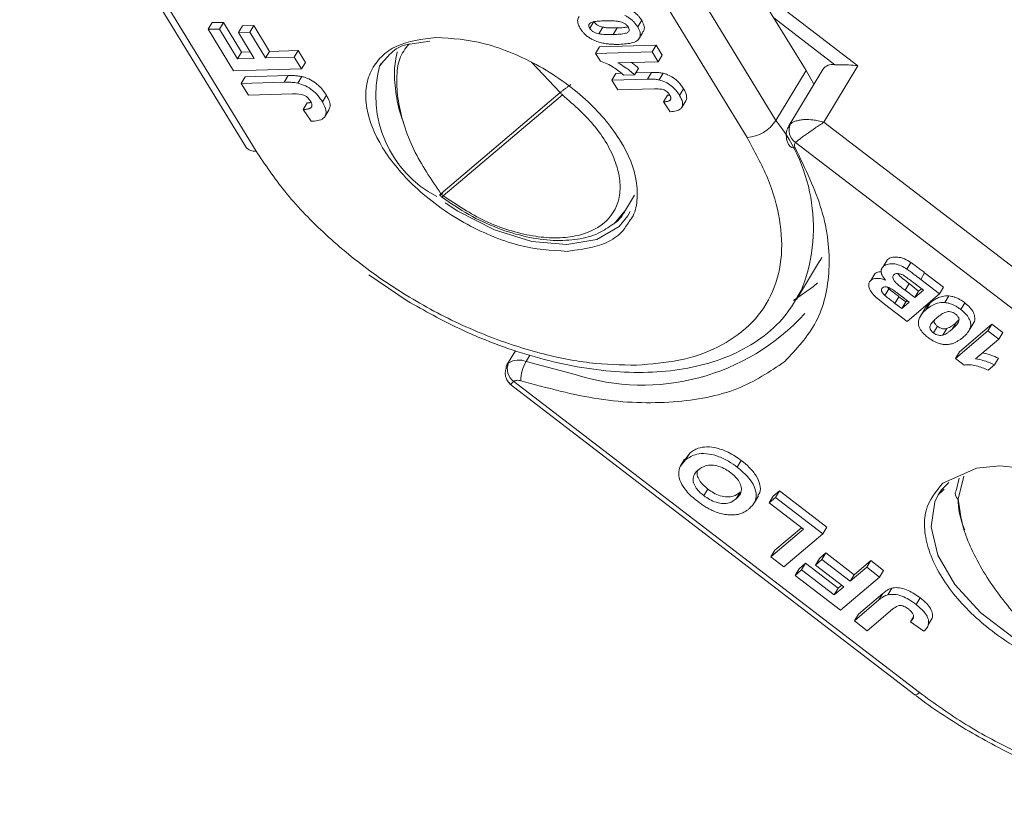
# Model space of a CAD drawing. Header units: millimetres. Extents: x 2698 to 3057, y -367 to -114.
# Tile 28 of 63: x 2872 to 2889, y -172 to -159. Entities that reach past the tile are written whole.
import ezdxf

# ---------------------------------------------------------------- set-up
doc = ezdxf.new("R2010")
doc.units = ezdxf.units.MM

msp = doc.modelspace()

# ---------------------------------------------------------------- linework, layer by layer
at = {"color": 7, "linetype": 'Continuous', "lineweight": 15}
for p, q in [((2884.848, -160.833), (2881.112, -154.722)), ((2880.556, -154.896), (2884.361, -161.121)), ((2872.119, -155.051), (2875.925, -161.278)), ((2876.098, -161.349), (2872.292, -155.124)), ((2883.754, -157.377), (2885.354, -159.994)), ((2886.229, -159.912), (2884.487, -158.576)), ((2875.29, -159.298), (2875.358, -159.186)), ((2875.548, -159.181), (2875.358, -159.186)), ((2875.481, -159.293), (2875.548, -159.181)), ((2875.855, -159.682), (2875.548, -159.181)), ((2875.8, -159.351), (2875.867, -159.239)), ((2876.058, -159.234), (2875.867, -159.239)), ((2875.991, -159.346), (2876.058, -159.234)), ((2876.324, -159.669), (2876.058, -159.234)), ((2881.714, -159.28), (2881.782, -159.168)), ((2881.935, -159.262), (2881.867, -159.374)), ((2882.521, -159.258), (2882.588, -159.146)), ((2884.811, -159.106), (2885.838, -159.894)), ((2875.29, -159.298), (2875.481, -159.293)), ((2875.718, -159.997), (2875.29, -159.298)), ((2875.481, -159.293), (2875.787, -159.794)), ((2875.8, -159.351), (2875.991, -159.346)), ((2876.066, -159.787), (2875.8, -159.351)), ((2875.991, -159.346), (2876.257, -159.781)), ((2882.109, -159.386), (2882.176, -159.275)), ((2882.536, -159.468), (2882.604, -159.356)), ((2878.688, -159.546), (2879.02, -159.497)), ((2881.812, -159.705), (2881.88, -159.593)), ((2882.833, -159.567), (2881.88, -159.593)), ((2882.766, -159.679), (2882.833, -159.567)), ((2882.934, -159.732), (2882.833, -159.567)), ((2875.787, -159.794), (2875.855, -159.682)), ((2876, -159.678), (2875.855, -159.682)), ((2876.324, -159.669), (2876.257, -159.781)), ((2876.808, -159.656), (2876.324, -159.669)), ((2876.741, -159.768), (2876.808, -159.656)), ((2876.929, -159.854), (2876.808, -159.656)), ((2881.812, -159.705), (2882.766, -159.679)), ((2881.812, -159.705), (2881.893, -159.837)), ((2882.766, -159.679), (2882.867, -159.843)), ((2882.867, -159.843), (2882.934, -159.732)), ((2875.787, -159.794), (2876.066, -159.787)), ((2876.257, -159.781), (2876.741, -159.768)), ((2876.741, -159.768), (2876.862, -159.966)), ((2876.862, -159.966), (2876.929, -159.854)), ((2878.174, -159.919), (2878.205, -159.872)), ((2880.736, -159.851), (2881.217, -160.363)), ((2882.867, -159.843), (2882.188, -159.862)), ((2885.656, -160.863), (2886.229, -159.912)), ((2876.862, -159.966), (2875.718, -159.997)), ((2876.635, -160.077), (2875.914, -160.097)), ((2876.568, -160.189), (2876.635, -160.077)), ((2876.799, -160.205), (2876.867, -160.093)), ((2882.086, -160.153), (2882.154, -160.041)), ((2882.247, -160.038), (2882.154, -160.041)), ((2882.469, -160.067), (2882.285, -160.072)), ((2882.469, -160.067), (2882.536, -159.955)), ((2882.755, -160.024), (2882.49, -160.032)), ((2882.687, -160.136), (2882.755, -160.024)), ((2882.88, -160.15), (2882.947, -160.038)), ((2885.354, -159.994), (2884.848, -160.833)), ((2885.637, -159.972), (2885.063, -160.923)), ((2885.354, -159.994), (2885.486, -160.222)), ((2875.847, -160.209), (2875.914, -160.097)), ((2875.847, -160.209), (2876.568, -160.189)), ((2875.968, -160.406), (2875.847, -160.209)), ((2882.086, -160.153), (2882.687, -160.136)), ((2882.187, -160.318), (2882.086, -160.153)), ((2876.708, -160.386), (2875.968, -160.406)), ((2877.214, -160.518), (2877.282, -160.406)), ((2881.217, -160.363), (2879.21, -162.065)), ((2881.254, -160.4), (2879.247, -162.102)), ((2882.804, -160.301), (2882.187, -160.318)), ((2882.957, -160.52), (2883.025, -160.408)), ((2883.226, -160.411), (2883.293, -160.299)), ((2876.892, -160.649), (2876.959, -160.537)), ((2877.018, -160.619), (2877.036, -160.588)), ((2883.07, -160.685), (2882.957, -160.52)), ((2883.062, -160.494), (2883.078, -160.469)), ((2883.263, -160.613), (2883.33, -160.501)), ((2877.027, -160.847), (2876.892, -160.649)), ((2877.258, -160.761), (2877.326, -160.649)), ((2892.357, -166.005), (2885.656, -160.863)), ((2885.179, -161.201), (2892.006, -166.439)), ((2882.318, -162.342), (2882.469, -162.092)), ((2882.393, -162.364), (2882.353, -162.439)), ((2885.194, -163.848), (2885.583, -163.202)), ((2886.69, -163.231), (2886.651, -163.295)), ((2886.66, -163.284), (2886.727, -163.172)), ((2887.052, -163.335), (2887.12, -163.223)), ((2886.628, -163.333), (2886.622, -163.343)), ((2887.351, -163.395), (2887.284, -163.507)), ((2887.67, -163.639), (2887.351, -163.395)), ((2877.998, -163.433), (2878.641, -163.869)), ((2886.445, -163.525), (2886.513, -163.413)), ((2887.146, -163.548), (2887.33, -163.69)), ((2887.602, -163.751), (2887.284, -163.507)), ((2885.267, -163.715), (2885.194, -163.848)), ((2886.414, -163.619), (2886.412, -163.622)), ((2886.682, -163.779), (2886.749, -163.667)), ((2886.749, -163.667), (2886.724, -163.64)), ((2887.022, -163.691), (2887.089, -163.579)), ((2887.183, -163.815), (2887.022, -163.691)), ((2887.25, -163.703), (2887.089, -163.579)), ((2887.33, -163.69), (2887.183, -163.815)), ((2887.183, -163.815), (2887.25, -163.703)), ((2887.296, -163.664), (2887.25, -163.703)), ((2887.602, -163.751), (2887.67, -163.639)), ((2886.851, -163.911), (2886.918, -163.799)), ((2887.033, -163.887), (2886.918, -163.799)), ((2886.961, -163.792), (2887.092, -163.892)), ((2886.965, -163.999), (2887.033, -163.887)), ((2887.092, -163.892), (2886.965, -163.999)), ((2887.058, -163.866), (2887.033, -163.887)), ((2887.602, -163.751), (2887.055, -164.215)), ((2887.378, -164.015), (2887.445, -163.903)), ((2887.692, -163.898), (2887.76, -163.786)), ((2887.962, -164.016), (2888.029, -163.904)), ((2887.055, -164.215), (2886.676, -163.925)), ((2886.965, -163.999), (2886.851, -163.911)), ((2887.346, -164.014), (2887.279, -164.125)), ((2887.812, -164.348), (2887.879, -164.236)), ((2887.928, -164.191), (2887.879, -164.236)), ((2888.11, -164.345), (2888.177, -164.233)), ((2887.499, -164.408), (2887.566, -164.297)), ((2887.727, -164.333), (2887.659, -164.445)), ((2887.869, -164.84), (2888.416, -164.375)), ((2888.484, -164.264), (2887.936, -164.728)), ((2888.416, -164.375), (2888.484, -164.264)), ((2888.416, -164.375), (2888.597, -164.514)), ((2888.665, -164.402), (2888.484, -164.264)), ((2888.597, -164.514), (2888.665, -164.402)), ((2888.597, -164.514), (2888.207, -164.845)), ((2880.462, -164.711), (2880.319, -164.948)), ((2887.869, -164.84), (2887.936, -164.728)), ((2880.641, -164.891), (2880.707, -164.782)), ((2881.466, -165.107), (2880.641, -164.891)), ((2887.869, -164.84), (2888.014, -164.951)), ((2888.524, -164.946), (2888.592, -164.834)), ((2888.524, -164.946), (2888.419, -165.035)), ((2887.263, -170.462), (2880.436, -165.224)), ((2880.36, -165.261), (2887.188, -170.5)), ((2883.31, -166.535), (2883.243, -166.647)), ((2883.396, -166.433), (2883.32, -166.542)), ((2883.396, -166.433), (2883.328, -166.545)), ((2884.198, -166.669), (2884.265, -166.557)), ((2887.88, -167.065), (2887.934, -166.851)), ((2887.915, -167.205), (2888.012, -166.817)), ((2883.634, -167.148), (2883.702, -167.036)), ((2887.579, -167.134), (2887.637, -167.05)), ((2887.637, -167.05), (2887.756, -166.927)), ((2887.652, -167.065), (2887.681, -167.038)), ((2884.181, -167.201), (2884.248, -167.089)), ((2884.486, -167.264), (2884.553, -167.152)), ((2884.8, -167.158), (2884.733, -167.27)), ((2884.733, -167.27), (2884.842, -167.177)), ((2884.91, -167.065), (2884.8, -167.158)), ((2884.842, -167.177), (2884.91, -167.065)), ((2884.842, -167.177), (2885.638, -167.788)), ((2885.705, -167.676), (2884.91, -167.065)), ((2887.579, -167.134), (2887.652, -167.065)), ((2885.311, -167.714), (2884.733, -167.27)), ((2884.764, -168.178), (2885.311, -167.714)), ((2885.278, -167.688), (2884.832, -168.066)), ((2885.638, -167.788), (2885.705, -167.676)), ((2885.638, -167.788), (2884.981, -168.345)), ((2884.764, -168.178), (2884.832, -168.066)), ((2884.981, -168.345), (2884.764, -168.178)), ((2885.511, -168.316), (2885.579, -168.204)), ((2885.688, -168.111), (2885.579, -168.204)), ((2885.621, -168.223), (2885.688, -168.111)), ((2886.165, -168.478), (2885.688, -168.111)), ((2885.169, -168.489), (2885.237, -168.377)), ((2885.346, -168.284), (2885.237, -168.377)), ((2885.279, -168.396), (2885.346, -168.284)), ((2885.896, -168.706), (2885.346, -168.284)), ((2885.511, -168.316), (2885.621, -168.223)), ((2885.989, -168.682), (2885.511, -168.316)), ((2885.621, -168.223), (2886.098, -168.589)), ((2886.098, -168.589), (2886.376, -168.354)), ((2886.443, -168.242), (2886.165, -168.478)), ((2886.376, -168.354), (2886.443, -168.242)), ((2886.376, -168.354), (2886.593, -168.52)), ((2886.66, -168.408), (2886.443, -168.242)), ((2885.169, -168.489), (2885.279, -168.396)), ((2885.936, -169.077), (2885.169, -168.489)), ((2885.279, -168.396), (2885.829, -168.818)), ((2886.593, -168.52), (2885.936, -169.077)), ((2886.165, -168.478), (2886.098, -168.589)), ((2886.593, -168.52), (2886.66, -168.408)), ((2885.829, -168.818), (2885.989, -168.682)), ((2885.829, -168.818), (2885.896, -168.706)), ((2885.955, -168.656), (2885.896, -168.706)), ((2886.731, -168.817), (2886.799, -168.705)), ((2886.649, -168.792), (2886.235, -169.143)), ((2886.582, -168.904), (2886.649, -168.792)), ((2887.208, -168.978), (2887.275, -168.866)), ((2886.168, -169.255), (2886.582, -168.904)), ((2886.168, -169.255), (2886.235, -169.143)), ((2886.81, -169.061), (2886.385, -169.421)), ((2887.112, -169.272), (2887.163, -169.187)), ((2886.385, -169.421), (2886.168, -169.255)), ((2887.337, -169.431), (2887.112, -169.272)), ((2887.412, -169.323), (2887.48, -169.212))]:
    msp.add_line(p, q, dxfattribs=at)
at = {"color": 7, "linetype": 'Continuous', "lineweight": 15, "flags": 128}
for points in [[(2885.063, -160.923), (2885.072, -160.91), (2885.092, -160.889)], [(2879.247, -162.102), (2879.235, -162.112), (2879.225, -162.118), (2879.219, -162.118), (2879.217, -162.116)], [(2882.353, -162.439), (2882.208, -162.617), (2881.832, -162.837), (2881.329, -162.923), (2880.74, -162.867), (2880.112, -162.675), (2879.496, -162.361), (2879.278, -162.217)], [(2882.318, -162.342), (2882.147, -162.542), (2882.128, -162.558)], [(2885.146, -163.863), (2885.481, -163.628), (2885.55, -163.567)], [(2891.754, -169.729), (2891.894, -169.5), (2891.916, -169.182), (2891.843, -168.833), (2891.68, -168.468), (2891.43, -168.102), (2890.784, -167.476), (2889.976, -166.986), (2889.511, -166.804), (2889.05, -166.69), (2888.614, -166.648), (2888.221, -166.683), (2887.659, -166.935), (2887.659, -166.935)], [(2891.758, -169.654), (2891.58, -169.862), (2891.189, -170.068), (2890.675, -170.139), (2890.079, -170.069), (2889.45, -169.863), (2888.839, -169.538), (2888.294, -169.12), (2887.861, -168.644), (2887.575, -168.147), (2887.458, -167.671), (2887.52, -167.253), (2887.579, -167.134)], [(2887.263, -170.462), (2887.231, -170.487), (2887.206, -170.5), (2887.19, -170.501), (2887.188, -170.5)]]:
    msp.add_lwpolyline(points, dxfattribs=at)
at = {"color": 7, "linetype": 'Continuous', "lineweight": 15}
for centre, radius, start, end in [((2880.036, -160.41), 1.925, 165.2105, 242.2912), ((2885.798, -160.09), 0.2, 78.6318, 144.0802), ((2881.374, -160.243), 0.198, 217.3649, 232.4449), ((2884.309, -160.478), 0.645, 274.6521, 326.672), ((2882.597, -162.631), 2.881, 337.9068, 38.6232), ((2885.319, -160.994), 0.25, 155.1615, 235.9525), ((2885.164, -161.177), 0.119, 215.0542, 274.9962), ((2876.073, -161.163), 0.187, 219.0025, 277.6406), ((2879.368, -161.945), 0.198, 217.3649, 232.4449), ((2882.605, -161.596), 3.691, 252.0262, 317.624), ((2880.516, -165.181), 0.316, 66.5706, 121.799), ((2881.185, -165.213), 0.632, 149.3246, 180.2235), ((2880.576, -165.017), 0.25, 155.1615, 235.9525), ((2887.969, -167.117), 0.103, 149.55, 238.1561)]:
    msp.add_arc(centre, radius, start, end, dxfattribs=at)
msp.add_ellipse((2881.426, -159.252), major_axis=(-3.215, 4.937), ratio=0.701146, start_param=3.468759, end_param=3.48577, dxfattribs=at)
for points, knots in [([(2881.555, -159.284), (2881.55, -159.275), (2881.538, -159.256), (2881.524, -159.223), (2881.512, -159.187), (2881.509, -159.149), (2881.515, -159.114), (2881.527, -159.095), (2881.533, -159.085)], [0, 0, 0, 0, 0.128333, 0.257433, 0.440518, 0.629161, 0.811609, 1, 1, 1, 1]), ([(2882.305, -159.065), (2882.323, -159.074), (2882.36, -159.093), (2882.409, -159.129), (2882.452, -159.168), (2882.483, -159.203), (2882.505, -159.233), (2882.516, -159.249), (2882.521, -159.258)], [0, 0, 0, 0, 0.198198, 0.402912, 0.587132, 0.777233, 0.888271, 1, 1, 1, 1]), ([(2882.588, -159.146), (2882.582, -159.136), (2882.57, -159.117), (2882.545, -159.085), (2882.513, -159.049), (2882.471, -159.013), (2882.423, -158.979), (2882.389, -158.962), (2882.372, -158.953)], [0, 0, 0, 0, 0.128976, 0.258715, 0.441356, 0.629472, 0.811543, 1, 1, 1, 1]), ([(2881.714, -159.28), (2881.708, -159.268), (2881.697, -159.246), (2881.698, -159.218), (2881.719, -159.191), (2881.775, -159.169), (2881.865, -159.159), (2881.933, -159.157), (2881.968, -159.155)], [0, 0, 0, 0, 0.104756, 0.185457, 0.266418, 0.46589, 0.731119, 1, 1, 1, 1]), ([(2881.935, -159.262), (2881.92, -159.259), (2881.89, -159.252), (2881.845, -159.233), (2881.809, -159.204), (2881.791, -159.182), (2881.783, -159.17), (2881.782, -159.168)], [0, 0, 0, 0, 0.25457, 0.512358, 0.744117, 0.959931, 1, 1, 1, 1]), ([(2882.176, -159.275), (2882.155, -159.275), (2882.123, -159.276), (2882.08, -159.275), (2882.04, -159.274), (2881.992, -159.272), (2881.954, -159.266), (2881.935, -159.262)], [0, 0, 0, 0, 0.273739, 0.410607, 0.547546, 0.772914, 1, 1, 1, 1]), ([(2881.968, -159.155), (2881.989, -159.155), (2882.021, -159.154), (2882.064, -159.155), (2882.104, -159.156), (2882.152, -159.158), (2882.19, -159.164), (2882.209, -159.168)], [0, 0, 0, 0, 0.274633, 0.411949, 0.549338, 0.773806, 1, 1, 1, 1]), ([(2882.362, -159.262), (2882.368, -159.275), (2882.379, -159.296), (2882.378, -159.325), (2882.359, -159.349), (2882.308, -159.372), (2882.218, -159.382), (2882.146, -159.385), (2882.109, -159.386)], [0, 0, 0, 0, 0.107873, 0.187625, 0.267851, 0.429991, 0.712205, 1, 1, 1, 1]), ([(2882.359, -159.257), (2882.335, -159.262), (2882.277, -159.272), (2882.214, -159.274), (2882.176, -159.275)], [0, 0, 0, 0, 0.417061, 1, 1, 1, 1]), ([(2882.521, -159.258), (2882.538, -159.29), (2882.568, -159.349), (2882.565, -159.426), (2882.527, -159.488), (2882.411, -159.54), (2882.29, -159.547), (2882.208, -159.551)], [0, 0, 0, 0, 0.163658, 0.30077, 0.437488, 0.617131, 1, 1, 1, 1]), ([(2882.209, -159.168), (2882.224, -159.171), (2882.253, -159.178), (2882.298, -159.197), (2882.334, -159.226), (2882.353, -159.248), (2882.361, -159.26), (2882.362, -159.262)], [0, 0, 0, 0, 0.254136, 0.511473, 0.743296, 0.955163, 1, 1, 1, 1]), ([(2882.599, -159.353), (2882.611, -159.339), (2882.637, -159.306), (2882.633, -159.231), (2882.603, -159.174), (2882.588, -159.146)], [0, 0, 0, 0, 0.284672, 0.644796, 1, 1, 1, 1]), ([(2881.772, -159.477), (2881.753, -159.468), (2881.716, -159.448), (2881.667, -159.413), (2881.624, -159.374), (2881.594, -159.34), (2881.571, -159.309), (2881.561, -159.293), (2881.555, -159.284)], [0, 0, 0, 0, 0.1987876, 0.4041893, 0.5865566, 0.7745054, 0.8868914, 1, 1, 1, 1]), ([(2881.867, -159.374), (2881.852, -159.371), (2881.823, -159.364), (2881.778, -159.345), (2881.742, -159.316), (2881.723, -159.294), (2881.715, -159.282), (2881.714, -159.28)], [0, 0, 0, 0, 0.25457, 0.512358, 0.744117, 0.959931, 1, 1, 1, 1]), ([(2882.109, -159.386), (2882.088, -159.387), (2882.056, -159.387), (2882.013, -159.387), (2881.973, -159.386), (2881.925, -159.384), (2881.886, -159.377), (2881.867, -159.374)], [0, 0, 0, 0, 0.273739, 0.410607, 0.547546, 0.772914, 1, 1, 1, 1]), ([(2879.129, -159.434), (2878.892, -159.465), (2878.526, -159.513), (2878.196, -159.75), (2878.02, -159.992), (2877.935, -160.286), (2877.95, -160.712), (2878.179, -161.292), (2878.655, -161.864), (2879.153, -162.277), (2879.588, -162.557), (2880.049, -162.781), (2880.652, -162.992), (2881.064, -163.019), (2881.331, -163.036)], [0, 0, 0, 0, 0.119721, 0.184834, 0.25, 0.315112, 0.380279, 0.5, 0.619721, 0.684834, 0.75, 0.815112, 0.880279, 1, 1, 1, 1]), ([(2878.174, -159.919), (2878.236, -159.843), (2878.356, -159.697), (2878.534, -159.566), (2878.672, -159.548), (2878.688, -159.546)], [0, 0, 0, 0, 0.486707, 0.940649, 1, 1, 1, 1]), ([(2879.21, -162.065), (2879.044, -161.822), (2878.788, -161.447), (2878.579, -160.906), (2878.48, -160.498), (2878.457, -160.122), (2878.493, -159.774), (2878.608, -159.623), (2878.666, -159.547)], [0, 0, 0, 0, 0.273782, 0.421533, 0.567945, 0.712627, 0.855918, 1, 1, 1, 1]), ([(2882.378, -162.533), (2882.394, -162.513), (2882.471, -162.413), (2882.52, -162.182), (2882.511, -161.76), (2882.28, -161.178), (2881.805, -160.606), (2881.307, -160.193), (2880.871, -159.913), (2880.411, -159.689), (2879.807, -159.478), (2879.395, -159.451), (2879.129, -159.434)], [0, 0, 0, 0, 0.0225407, 0.1074, 0.19233, 0.3483605, 0.504391, 0.5892502, 0.6741802, 0.7590395, 0.8439695, 1, 1, 1, 1]), ([(2882.208, -159.551), (2882.187, -159.552), (2882.144, -159.552), (2882.077, -159.55), (2882.007, -159.544), (2881.932, -159.531), (2881.853, -159.512), (2881.799, -159.489), (2881.772, -159.477)], [0, 0, 0, 0, 0.157873, 0.316094, 0.480864, 0.646911, 0.820617, 1, 1, 1, 1]), ([(2878.578, -160.862), (2878.571, -160.844), (2878.506, -160.688), (2878.448, -160.39), (2878.409, -160.002), (2878.452, -159.781), (2878.473, -159.679)], [0, 0, 0, 0, 0.04154, 0.360312, 0.701273, 1, 1, 1, 1]), ([(2882.285, -160.072), (2882.259, -160.048), (2882.206, -160), (2882.113, -159.936), (2882.008, -159.873), (2881.932, -159.849), (2881.893, -159.837)], [0, 0, 0, 0, 0.231991, 0.470608, 0.725524, 1, 1, 1, 1]), ([(2882.188, -159.862), (2882.228, -159.886), (2882.299, -159.927), (2882.392, -159.997), (2882.443, -160.043), (2882.469, -160.067)], [0, 0, 0, 0, 0.394361, 0.694301, 1, 1, 1, 1]), ([(2882.536, -159.955), (2882.504, -159.925), (2882.467, -159.89), (2882.424, -159.86), (2882.419, -159.856)], [0, 0, 0, 0, 0.872078, 1, 1, 1, 1]), ([(2885.838, -159.894), (2885.862, -159.894), (2885.921, -159.896), (2886.044, -159.896), (2886.15, -159.902), (2886.214, -159.91), (2886.228, -159.912), (2886.229, -159.912)], [0, 0, 0, 0, 0.199298, 0.482687, 0.884346, 0.991219, 1, 1, 1, 1]), ([(2876.867, -160.093), (2876.855, -160.091), (2876.831, -160.086), (2876.797, -160.082), (2876.763, -160.079), (2876.724, -160.077), (2876.682, -160.076), (2876.651, -160.076), (2876.635, -160.077)], [0, 0, 0, 0, 0.144696, 0.290364, 0.435012, 0.579947, 0.789843, 1, 1, 1, 1]), ([(2877.282, -160.406), (2877.242, -160.349), (2877.181, -160.26), (2877.044, -160.161), (2876.945, -160.114), (2876.886, -160.098), (2876.867, -160.093)], [0, 0, 0, 0, 0.419161, 0.652574, 0.885839, 1, 1, 1, 1]), ([(2882.947, -160.038), (2882.936, -160.036), (2882.912, -160.031), (2882.878, -160.027), (2882.846, -160.025), (2882.815, -160.024), (2882.785, -160.024), (2882.765, -160.024), (2882.755, -160.024)], [0, 0, 0, 0, 0.173706, 0.348863, 0.510974, 0.673511, 0.836706, 1, 1, 1, 1]), ([(2883.293, -160.299), (2883.267, -160.26), (2883.223, -160.195), (2883.124, -160.113), (2883.032, -160.062), (2882.973, -160.045), (2882.947, -160.038)], [0, 0, 0, 0, 0.343905, 0.581342, 0.819192, 1, 1, 1, 1]), ([(2876.568, -160.189), (2876.589, -160.188), (2876.621, -160.188), (2876.665, -160.189), (2876.703, -160.191), (2876.748, -160.195), (2876.782, -160.202), (2876.799, -160.205)], [0, 0, 0, 0, 0.289318, 0.433974, 0.578818, 0.788596, 1, 1, 1, 1]), ([(2876.799, -160.205), (2876.843, -160.218), (2876.929, -160.245), (2877.049, -160.322), (2877.147, -160.416), (2877.191, -160.483), (2877.214, -160.518)], [0, 0, 0, 0, 0.252615, 0.502607, 0.739519, 1, 1, 1, 1]), ([(2881.217, -160.363), (2881.228, -160.354), (2881.244, -160.341), (2881.275, -160.318), (2881.305, -160.295), (2881.337, -160.271), (2881.37, -160.246), (2881.386, -160.234), (2881.396, -160.227)], [0, 0, 0, 0, 0.24107, 0.367988, 0.499828, 0.704353, 0.840888, 1, 1, 1, 1]), ([(2882.687, -160.136), (2882.698, -160.136), (2882.719, -160.136), (2882.751, -160.136), (2882.782, -160.137), (2882.814, -160.14), (2882.846, -160.143), (2882.869, -160.148), (2882.88, -160.15)], [0, 0, 0, 0, 0.17356, 0.347204, 0.509111, 0.671402, 0.835171, 1, 1, 1, 1]), ([(2882.88, -160.15), (2882.916, -160.161), (2882.987, -160.183), (2883.088, -160.247), (2883.169, -160.326), (2883.207, -160.382), (2883.226, -160.411)], [0, 0, 0, 0, 0.250131, 0.500424, 0.737579, 1, 1, 1, 1]), ([(2877.016, -160.511), (2877.004, -160.493), (2876.985, -160.465), (2876.945, -160.429), (2876.902, -160.405), (2876.818, -160.384), (2876.756, -160.385), (2876.708, -160.386)], [0, 0, 0, 0, 0.18477, 0.299721, 0.415218, 0.548197, 1, 1, 1, 1]), ([(2877.322, -160.647), (2877.331, -160.631), (2877.351, -160.594), (2877.337, -160.508), (2877.302, -160.443), (2877.282, -160.406)], [0, 0, 0, 0, 0.260675, 0.583826, 1, 1, 1, 1]), ([(2881.254, -160.4), (2881.454, -160.577), (2881.763, -160.851), (2882.034, -161.263), (2882.174, -161.58), (2882.236, -161.884), (2882.209, -162.239), (2881.995, -162.59), (2881.572, -162.779), (2881.134, -162.819), (2880.754, -162.785), (2880.354, -162.687), (2879.832, -162.49), (2879.477, -162.254), (2879.247, -162.102)], [0, 0, 0, 0, 0.119804, 0.184934, 0.25, 0.315129, 0.380196, 0.5, 0.619804, 0.684934, 0.75, 0.815129, 0.880196, 1, 1, 1, 1]), ([(2883.061, -160.405), (2883.051, -160.39), (2883.035, -160.367), (2883.001, -160.337), (2882.966, -160.317), (2882.896, -160.299), (2882.844, -160.3), (2882.804, -160.301)], [0, 0, 0, 0, 0.18477, 0.299721, 0.415218, 0.548197, 1, 1, 1, 1]), ([(2883.061, -160.405), (2883.055, -160.405), (2883.043, -160.407), (2883.031, -160.408), (2883.025, -160.408)], [0, 0, 0, 0, 0.491831, 1, 1, 1, 1]), ([(2883.062, -160.494), (2883.066, -160.491), (2883.073, -160.483), (2883.079, -160.468), (2883.079, -160.451), (2883.075, -160.434), (2883.069, -160.419), (2883.063, -160.409), (2883.061, -160.405)], [0, 0, 0, 0, 0.186791, 0.379199, 0.55517, 0.738578, 0.868367, 1, 1, 1, 1]), ([(2883.226, -160.411), (2883.247, -160.45), (2883.28, -160.514), (2883.278, -160.593), (2883.242, -160.646), (2883.169, -160.678), (2883.103, -160.682), (2883.07, -160.685)], [0, 0, 0, 0, 0.260797, 0.425867, 0.59129, 0.792805, 1, 1, 1, 1]), ([(2883.33, -160.501), (2883.33, -160.501), (2883.345, -160.487), (2883.348, -160.442), (2883.335, -160.373), (2883.308, -160.324), (2883.293, -160.299)], [0, 0, 0, 0, 0.004181, 0.338757, 0.663252, 1, 1, 1, 1]), ([(2877.015, -160.531), (2877.011, -160.532), (2877, -160.534), (2876.982, -160.536), (2876.967, -160.537), (2876.959, -160.537)], [0, 0, 0, 0, 0.203045, 0.601253, 1, 1, 1, 1]), ([(2877.018, -160.619), (2877.022, -160.614), (2877.031, -160.604), (2877.038, -160.586), (2877.038, -160.566), (2877.034, -160.546), (2877.026, -160.527), (2877.019, -160.516), (2877.016, -160.511)], [0, 0, 0, 0, 0.1867906, 0.3791992, 0.5551697, 0.7385785, 0.8683668, 1, 1, 1, 1]), ([(2877.214, -160.518), (2877.241, -160.568), (2877.282, -160.647), (2877.275, -160.742), (2877.229, -160.804), (2877.141, -160.839), (2877.064, -160.844), (2877.027, -160.847)], [0, 0, 0, 0, 0.275623, 0.438658, 0.601859, 0.808255, 1, 1, 1, 1]), ([(2882.957, -160.52), (2882.964, -160.52), (2882.979, -160.518), (2882.998, -160.516), (2883.017, -160.513), (2883.034, -160.509), (2883.049, -160.503), (2883.058, -160.497), (2883.062, -160.494)], [0, 0, 0, 0, 0.180506, 0.361241, 0.518043, 0.675328, 0.83608, 1, 1, 1, 1]), ([(2876.892, -160.649), (2876.9, -160.649), (2876.918, -160.647), (2876.941, -160.644), (2876.963, -160.64), (2876.984, -160.636), (2877.003, -160.629), (2877.013, -160.622), (2877.018, -160.619)], [0, 0, 0, 0, 0.180506, 0.361241, 0.518043, 0.675328, 0.83608, 1, 1, 1, 1]), ([(2885.092, -160.889), (2885.105, -160.88), (2885.131, -160.861), (2885.187, -160.839), (2885.254, -160.824), (2885.349, -160.815), (2885.454, -160.818), (2885.564, -160.836), (2885.624, -160.853), (2885.656, -160.863)], [0, 0, 0, 0, 0.11557, 0.23511, 0.359234, 0.48849, 0.700997, 0.839753, 1, 1, 1, 1]), ([(2885.656, -160.863), (2885.631, -160.879), (2885.585, -160.908), (2885.496, -160.968), (2885.408, -161.028), (2885.327, -161.086), (2885.268, -161.131), (2885.217, -161.17), (2885.192, -161.191), (2885.179, -161.201)], [0, 0, 0, 0, 0.160221, 0.298967, 0.511509, 0.64075, 0.764869, 0.884415, 1, 1, 1, 1]), ([(2885.067, -160.926), (2885.054, -160.948), (2885.019, -161.006), (2885.018, -161.118), (2885.039, -161.204), (2885.065, -161.242), (2885.067, -161.245)], [0, 0, 0, 0, 0.222438, 0.593565, 0.965896, 1, 1, 1, 1]), ([(2884.361, -161.121), (2884.487, -161.348), (2884.744, -161.816), (2884.938, -162.515), (2884.964, -163.191), (2884.79, -163.8), (2884.425, -164.302), (2883.894, -164.665), (2883.25, -164.893), (2882.746, -164.932), (2882.502, -164.951)], [0, 0, 0, 0, 0.116516, 0.240011, 0.368641, 0.5, 0.631359, 0.759989, 0.883484, 1, 1, 1, 1]), ([(2885.174, -161.296), (2885.17, -161.287), (2885.161, -161.268), (2885.158, -161.242), (2885.163, -161.218), (2885.174, -161.207), (2885.179, -161.201)], [0, 0, 0, 0, 0.249227, 0.499953, 0.749235, 1, 1, 1, 1]), ([(2882.502, -164.951), (2882.242, -164.946), (2881.708, -164.936), (2880.812, -164.75), (2879.861, -164.428), (2878.905, -163.962), (2878.005, -163.383), (2877.216, -162.728), (2876.563, -162.041), (2876.25, -161.575), (2876.098, -161.349)], [0, 0, 0, 0, 0.116516, 0.240011, 0.368641, 0.5, 0.631359, 0.759989, 0.883484, 1, 1, 1, 1]), ([(2884.995, -164.891), (2885.192, -164.68), (2885.593, -164.252), (2885.79, -163.363), (2885.687, -162.36), (2885.343, -161.647), (2885.174, -161.296)], [0, 0, 0, 0, 0.246171, 0.5, 0.753829, 1, 1, 1, 1]), ([(2879.243, -162.053), (2879.235, -162.059), (2879.22, -162.07), (2879.201, -162.083), (2879.19, -162.089), (2879.187, -162.088), (2879.191, -162.083), (2879.203, -162.072), (2879.21, -162.065)], [0, 0, 0, 0, 0.1591358, 0.2956783, 0.5001723, 0.6320266, 0.75895, 1, 1, 1, 1]), ([(2879.189, -162.087), (2879.191, -162.09), (2879.198, -162.102), (2879.21, -162.11), (2879.22, -162.115)], [0, 0, 0, 0, 0.22139, 1, 1, 1, 1]), ([(2879.217, -162.116), (2879.369, -162.221), (2879.668, -162.429), (2880.161, -162.655), (2880.645, -162.802), (2881.104, -162.864), (2881.513, -162.843), (2881.86, -162.751), (2882.029, -162.632), (2882.11, -162.576)], [0, 0, 0, 0, 0.154409, 0.305232, 0.452589, 0.596557, 0.737158, 0.874351, 1, 1, 1, 1]), ([(2882.11, -162.576), (2882.116, -162.573), (2882.21, -162.516), (2882.266, -162.426), (2882.318, -162.342)], [0, 0, 0, 0, 0.058134, 1, 1, 1, 1]), ([(2881.331, -163.036), (2881.566, -163.004), (2881.93, -162.955), (2882.247, -162.74), (2882.339, -162.595), (2882.378, -162.533)], [0, 0, 0, 0, 0.514478, 0.794284, 1, 1, 1, 1]), ([(2886.66, -163.284), (2886.685, -163.27), (2886.734, -163.242), (2886.841, -163.242), (2886.954, -163.274), (2887.02, -163.315), (2887.052, -163.335)], [0, 0, 0, 0, 0.273543, 0.538525, 0.771893, 1, 1, 1, 1]), ([(2887.12, -163.223), (2887.084, -163.201), (2887.019, -163.161), (2886.918, -163.133), (2886.832, -163.13), (2886.767, -163.144), (2886.738, -163.165), (2886.727, -163.172)], [0, 0, 0, 0, 0.250473, 0.451239, 0.651481, 0.871167, 1, 1, 1, 1]), ([(2887.351, -163.395), (2887.33, -163.379), (2887.288, -163.347), (2887.229, -163.302), (2887.173, -163.261), (2887.137, -163.236), (2887.12, -163.223)], [0, 0, 0, 0, 0.274885, 0.549769, 0.774808, 1, 1, 1, 1]), ([(2886.621, -163.383), (2886.607, -163.382), (2886.566, -163.38), (2886.534, -163.397), (2886.515, -163.411), (2886.513, -163.413)], [0, 0, 0, 0, 0.3085753, 0.8985049, 1, 1, 1, 1]), ([(2886.691, -163.522), (2886.669, -163.493), (2886.629, -163.441), (2886.614, -163.37), (2886.626, -163.318), (2886.65, -163.295), (2886.66, -163.284)], [0, 0, 0, 0, 0.3189961, 0.5614747, 0.8036484, 1, 1, 1, 1]), ([(2886.836, -163.427), (2886.848, -163.42), (2886.867, -163.407), (2886.91, -163.407), (2886.951, -163.418), (2886.984, -163.433), (2887.001, -163.443), (2887.005, -163.446)], [0, 0, 0, 0, 0.301028, 0.508382, 0.71537, 0.936658, 1, 1, 1, 1]), ([(2887.089, -163.579), (2887.055, -163.552), (2886.996, -163.506), (2886.927, -163.449), (2886.907, -163.418), (2886.901, -163.409)], [0, 0, 0, 0, 0.509301, 0.853438, 1, 1, 1, 1]), ([(2887.052, -163.335), (2887.063, -163.343), (2887.085, -163.358), (2887.128, -163.389), (2887.177, -163.426), (2887.232, -163.468), (2887.267, -163.494), (2887.284, -163.507)], [0, 0, 0, 0, 0.137451, 0.275017, 0.549913, 0.774954, 1, 1, 1, 1]), ([(2886.676, -163.925), (2886.635, -163.892), (2886.577, -163.847), (2886.506, -163.785), (2886.458, -163.733), (2886.42, -163.668), (2886.406, -163.602), (2886.417, -163.553), (2886.437, -163.533), (2886.445, -163.525)], [0, 0, 0, 0, 0.25234, 0.353042, 0.455868, 0.613158, 0.77046, 0.909852, 1, 1, 1, 1]), ([(2886.445, -163.525), (2886.454, -163.518), (2886.473, -163.505), (2886.51, -163.494), (2886.553, -163.49), (2886.598, -163.494), (2886.645, -163.504), (2886.676, -163.516), (2886.691, -163.522)], [0, 0, 0, 0, 0.172399, 0.350207, 0.5159, 0.687534, 0.840974, 1, 1, 1, 1]), ([(2887.022, -163.691), (2886.987, -163.664), (2886.928, -163.618), (2886.858, -163.558), (2886.824, -163.511), (2886.813, -163.476), (2886.817, -163.446), (2886.83, -163.433), (2886.836, -163.427)], [0, 0, 0, 0, 0.320671, 0.537349, 0.660051, 0.783678, 0.893223, 1, 1, 1, 1]), ([(2887.005, -163.446), (2887.017, -163.454), (2887.042, -163.47), (2887.076, -163.496), (2887.111, -163.522), (2887.134, -163.539), (2887.146, -163.548)], [0, 0, 0, 0, 0.248437, 0.498224, 0.749082, 1, 1, 1, 1]), ([(2878.641, -163.869), (2878.931, -164.033), (2879.339, -164.263), (2879.961, -164.533), (2880.491, -164.73), (2881.115, -164.906), (2881.752, -165.028), (2882.389, -165.083), (2883.007, -165.065), (2883.592, -164.967), (2884.132, -164.784), (2884.611, -164.507), (2885.014, -164.148), (2885.186, -163.842), (2885.27, -163.693)], [0, 0, 0, 0, 0.1120394, 0.1572802, 0.2317315, 0.3079331, 0.3886232, 0.4717074, 0.556544, 0.6428017, 0.7304584, 0.8199875, 0.9126509, 1, 1, 1, 1]), ([(2886.682, -163.779), (2886.667, -163.765), (2886.644, -163.742), (2886.625, -163.707), (2886.622, -163.681), (2886.629, -163.662), (2886.638, -163.654), (2886.642, -163.65)], [0, 0, 0, 0, 0.303614, 0.497825, 0.692545, 0.875004, 1, 1, 1, 1]), ([(2886.642, -163.65), (2886.652, -163.644), (2886.67, -163.633), (2886.709, -163.634), (2886.747, -163.645), (2886.783, -163.662), (2886.805, -163.676), (2886.814, -163.682)], [0, 0, 0, 0, 0.268432, 0.453803, 0.638696, 0.851003, 1, 1, 1, 1]), ([(2886.918, -163.799), (2886.908, -163.791), (2886.887, -163.775), (2886.848, -163.745), (2886.811, -163.716), (2886.775, -163.688), (2886.758, -163.674), (2886.749, -163.667)], [0, 0, 0, 0, 0.1836, 0.367206, 0.683485, 0.841708, 1, 1, 1, 1]), ([(2886.814, -163.682), (2886.825, -163.69), (2886.847, -163.705), (2886.882, -163.731), (2886.92, -163.76), (2886.947, -163.781), (2886.961, -163.792)], [0, 0, 0, 0, 0.216455, 0.433233, 0.716605, 1, 1, 1, 1]), ([(2886.851, -163.911), (2886.84, -163.903), (2886.819, -163.887), (2886.781, -163.857), (2886.743, -163.828), (2886.708, -163.8), (2886.691, -163.786), (2886.682, -163.779)], [0, 0, 0, 0, 0.1836, 0.367206, 0.683485, 0.841708, 1, 1, 1, 1]), ([(2887.445, -163.903), (2887.433, -163.913), (2887.409, -163.934), (2887.378, -163.97), (2887.356, -163.996), (2887.348, -164.012), (2887.347, -164.014)], [0, 0, 0, 0, 0.314502, 0.629681, 0.958694, 1, 1, 1, 1]), ([(2887.378, -164.015), (2887.403, -163.995), (2887.452, -163.956), (2887.541, -163.913), (2887.624, -163.895), (2887.679, -163.898), (2887.692, -163.898)], [0, 0, 0, 0, 0.315332, 0.60954, 0.905311, 1, 1, 1, 1]), ([(2887.76, -163.786), (2887.74, -163.786), (2887.7, -163.784), (2887.65, -163.793), (2887.604, -163.806), (2887.554, -163.827), (2887.5, -163.859), (2887.463, -163.888), (2887.445, -163.903)], [0, 0, 0, 0, 0.139347, 0.282434, 0.41133, 0.541247, 0.769603, 1, 1, 1, 1]), ([(2887.692, -163.898), (2887.71, -163.901), (2887.746, -163.905), (2887.801, -163.922), (2887.855, -163.946), (2887.899, -163.971), (2887.935, -163.995), (2887.953, -164.009), (2887.962, -164.016)], [0, 0, 0, 0, 0.198198, 0.402912, 0.587132, 0.777233, 0.888271, 1, 1, 1, 1]), ([(2888.029, -163.904), (2888.019, -163.896), (2887.998, -163.88), (2887.959, -163.855), (2887.914, -163.83), (2887.862, -163.808), (2887.809, -163.793), (2887.776, -163.789), (2887.76, -163.786)], [0, 0, 0, 0, 0.128976, 0.2587147, 0.441356, 0.6294718, 0.8115428, 1, 1, 1, 1]), ([(2888.177, -164.233), (2888.177, -164.232), (2888.194, -164.212), (2888.199, -164.157), (2888.179, -164.069), (2888.119, -163.979), (2888.059, -163.929), (2888.029, -163.904)], [0, 0, 0, 0, 0.007026, 0.264926, 0.5254, 0.764332, 1, 1, 1, 1]), ([(2887.249, -164.273), (2887.247, -164.258), (2887.243, -164.227), (2887.253, -164.175), (2887.28, -164.118), (2887.318, -164.071), (2887.351, -164.038), (2887.369, -164.022), (2887.378, -164.015)], [0, 0, 0, 0, 0.135635, 0.274835, 0.519526, 0.769892, 0.884878, 1, 1, 1, 1]), ([(2887.558, -164.153), (2887.571, -164.143), (2887.589, -164.128), (2887.615, -164.108), (2887.64, -164.092), (2887.67, -164.073), (2887.697, -164.062), (2887.711, -164.057)], [0, 0, 0, 0, 0.274633, 0.411949, 0.549338, 0.773806, 1, 1, 1, 1]), ([(2887.711, -164.057), (2887.722, -164.054), (2887.745, -164.048), (2887.785, -164.05), (2887.828, -164.065), (2887.855, -164.082), (2887.868, -164.091), (2887.871, -164.093)], [0, 0, 0, 0, 0.2541356, 0.511473, 0.7432956, 0.9551627, 1, 1, 1, 1]), ([(2887.962, -164.016), (2887.996, -164.044), (2888.057, -164.097), (2888.111, -164.184), (2888.135, -164.271), (2888.112, -164.351), (2888.061, -164.424), (2888.015, -164.466), (2887.991, -164.487)], [0, 0, 0, 0, 0.163542, 0.300556, 0.437178, 0.616694, 0.806563, 1, 1, 1, 1]), ([(2887.499, -164.408), (2887.486, -164.397), (2887.464, -164.378), (2887.444, -164.346), (2887.436, -164.306), (2887.453, -164.256), (2887.5, -164.205), (2887.539, -164.171), (2887.558, -164.153)], [0, 0, 0, 0, 0.104756, 0.185457, 0.266418, 0.46589, 0.731119, 1, 1, 1, 1]), ([(2887.566, -164.297), (2887.554, -164.286), (2887.531, -164.266), (2887.512, -164.235), (2887.505, -164.212), (2887.509, -164.201), (2887.51, -164.197)], [0, 0, 0, 0, 0.344241, 0.609434, 0.87548, 1, 1, 1, 1]), ([(2887.879, -164.236), (2887.867, -164.246), (2887.848, -164.261), (2887.822, -164.281), (2887.798, -164.298), (2887.768, -164.317), (2887.74, -164.327), (2887.727, -164.333)], [0, 0, 0, 0, 0.273739, 0.410607, 0.547546, 0.772914, 1, 1, 1, 1]), ([(2887.871, -164.093), (2887.884, -164.104), (2887.906, -164.124), (2887.926, -164.156), (2887.933, -164.191), (2887.92, -164.241), (2887.873, -164.293), (2887.832, -164.329), (2887.812, -164.348)], [0, 0, 0, 0, 0.107873, 0.187625, 0.267851, 0.429991, 0.712205, 1, 1, 1, 1]), ([(2887.408, -164.486), (2887.397, -164.478), (2887.377, -164.461), (2887.344, -164.432), (2887.31, -164.396), (2887.281, -164.355), (2887.259, -164.313), (2887.252, -164.287), (2887.249, -164.273)], [0, 0, 0, 0, 0.1283328, 0.2574326, 0.440518, 0.6291612, 0.8116088, 1, 1, 1, 1]), ([(2887.727, -164.333), (2887.715, -164.336), (2887.693, -164.341), (2887.652, -164.34), (2887.609, -164.324), (2887.582, -164.308), (2887.569, -164.298), (2887.566, -164.297)], [0, 0, 0, 0, 0.2545705, 0.512358, 0.744117, 0.9599312, 1, 1, 1, 1]), ([(2887.812, -164.348), (2887.799, -164.358), (2887.781, -164.373), (2887.755, -164.393), (2887.73, -164.409), (2887.7, -164.429), (2887.673, -164.439), (2887.659, -164.445)], [0, 0, 0, 0, 0.273739, 0.410607, 0.547546, 0.772914, 1, 1, 1, 1]), ([(2887.678, -164.603), (2887.66, -164.601), (2887.624, -164.596), (2887.568, -164.579), (2887.515, -164.555), (2887.471, -164.53), (2887.436, -164.507), (2887.417, -164.493), (2887.408, -164.486)], [0, 0, 0, 0, 0.198788, 0.404189, 0.586557, 0.774505, 0.886891, 1, 1, 1, 1]), ([(2887.659, -164.445), (2887.648, -164.447), (2887.625, -164.453), (2887.584, -164.452), (2887.542, -164.436), (2887.514, -164.42), (2887.501, -164.41), (2887.499, -164.408)], [0, 0, 0, 0, 0.2545705, 0.512358, 0.744117, 0.9599312, 1, 1, 1, 1]), ([(2887.991, -164.487), (2887.979, -164.497), (2887.954, -164.518), (2887.912, -164.545), (2887.866, -164.57), (2887.813, -164.591), (2887.752, -164.605), (2887.703, -164.604), (2887.678, -164.603)], [0, 0, 0, 0, 0.157873, 0.316094, 0.480864, 0.646911, 0.820617, 1, 1, 1, 1]), ([(2880.553, -165.216), (2880.996, -165.335), (2881.897, -165.576), (2883.144, -165.608), (2884.233, -165.405), (2884.743, -165.06), (2884.995, -164.891)], [0, 0, 0, 0, 0.2461706, 0.5, 0.7538294, 1, 1, 1, 1]), ([(2888.207, -164.845), (2888.248, -164.853), (2888.321, -164.866), (2888.428, -164.902), (2888.492, -164.931), (2888.524, -164.946)], [0, 0, 0, 0, 0.394361, 0.694301, 1, 1, 1, 1]), ([(2888.592, -164.834), (2888.551, -164.816), (2888.477, -164.783), (2888.388, -164.755), (2888.342, -164.746), (2888.327, -164.743)], [0, 0, 0, 0, 0.467446, 0.829576, 1, 1, 1, 1]), ([(2880.308, -164.997), (2880.301, -165.025), (2880.286, -165.079), (2880.3, -165.162), (2880.334, -165.232), (2880.37, -165.265), (2880.387, -165.281)], [0, 0, 0, 0, 0.268842, 0.535869, 0.783436, 1, 1, 1, 1]), ([(2880.311, -165.007), (2880.31, -164.998), (2880.306, -164.976), (2880.319, -164.943), (2880.339, -164.922), (2880.349, -164.912)], [0, 0, 0, 0, 0.274656, 0.643436, 1, 1, 1, 1]), ([(2888.419, -165.035), (2888.386, -165.02), (2888.32, -164.991), (2888.217, -164.961), (2888.109, -164.938), (2888.046, -164.947), (2888.014, -164.951)], [0, 0, 0, 0, 0.231991, 0.470608, 0.725524, 1, 1, 1, 1]), ([(2880.436, -165.224), (2880.426, -165.234), (2880.404, -165.252), (2880.388, -165.27), (2880.382, -165.28), (2880.387, -165.28), (2880.389, -165.28)], [0, 0, 0, 0, 0.274478, 0.558387, 0.853183, 1, 1, 1, 1]), ([(2880.436, -165.224), (2880.443, -165.22), (2880.456, -165.211), (2880.485, -165.206), (2880.517, -165.206), (2880.541, -165.213), (2880.553, -165.216)], [0, 0, 0, 0, 0.249227, 0.499953, 0.749235, 1, 1, 1, 1]), ([(2884.265, -166.557), (2884.231, -166.532), (2884.16, -166.48), (2884.024, -166.404), (2883.859, -166.342), (2883.682, -166.319), (2883.551, -166.342), (2883.459, -166.384), (2883.417, -166.416), (2883.396, -166.433)], [0, 0, 0, 0, 0.1149929, 0.2326439, 0.4110396, 0.5894887, 0.7680285, 0.8828796, 1, 1, 1, 1]), ([(2883.528, -167.243), (2883.494, -167.216), (2883.426, -167.161), (2883.322, -167.053), (2883.236, -166.92), (2883.201, -166.776), (2883.23, -166.644), (2883.294, -166.58), (2883.328, -166.545)], [0, 0, 0, 0, 0.1156857, 0.2341154, 0.4161499, 0.5982277, 0.7791568, 1, 1, 1, 1]), ([(2883.328, -166.545), (2883.384, -166.507), (2883.476, -166.445), (2883.674, -166.433), (2883.863, -166.475), (2884.046, -166.56), (2884.15, -166.634), (2884.198, -166.669)], [0, 0, 0, 0, 0.2858671, 0.4723857, 0.6592091, 0.8417239, 1, 1, 1, 1]), ([(2884.542, -167.145), (2884.554, -167.13), (2884.592, -167.083), (2884.585, -166.965), (2884.525, -166.817), (2884.409, -166.674), (2884.311, -166.595), (2884.265, -166.557)], [0, 0, 0, 0, 0.110302, 0.342701, 0.575446, 0.80041, 1, 1, 1, 1]), ([(2883.634, -167.148), (2883.614, -167.132), (2883.573, -167.098), (2883.512, -167.033), (2883.465, -166.955), (2883.449, -166.883), (2883.458, -166.828), (2883.483, -166.771), (2883.518, -166.737), (2883.542, -166.714)], [0, 0, 0, 0, 0.11085, 0.2248, 0.390073, 0.555025, 0.658681, 0.765256, 1, 1, 1, 1]), ([(2883.702, -167.036), (2883.661, -167.002), (2883.59, -166.941), (2883.533, -166.844), (2883.513, -166.766), (2883.528, -166.728), (2883.535, -166.712)], [0, 0, 0, 0, 0.3298885, 0.5734656, 0.81657, 1, 1, 1, 1]), ([(2883.542, -166.714), (2883.578, -166.688), (2883.637, -166.645), (2883.762, -166.627), (2883.883, -166.648), (2883.997, -166.697), (2884.06, -166.742), (2884.089, -166.762)], [0, 0, 0, 0, 0.299277, 0.48955, 0.681144, 0.854685, 1, 1, 1, 1]), ([(2884.198, -166.669), (2884.266, -166.727), (2884.386, -166.828), (2884.491, -166.994), (2884.526, -167.136), (2884.498, -167.266), (2884.436, -167.329), (2884.402, -167.363)], [0, 0, 0, 0, 0.2401704, 0.4212171, 0.6022485, 0.7836085, 1, 1, 1, 1]), ([(2884.089, -166.762), (2884.129, -166.797), (2884.201, -166.859), (2884.257, -166.961), (2884.275, -167.055), (2884.246, -167.138), (2884.202, -167.18), (2884.181, -167.201)], [0, 0, 0, 0, 0.223725, 0.396484, 0.568818, 0.795185, 1, 1, 1, 1]), ([(2884.248, -167.089), (2884.212, -167.115), (2884.153, -167.158), (2884.03, -167.175), (2883.914, -167.154), (2883.799, -167.105), (2883.733, -167.059), (2883.702, -167.036)], [0, 0, 0, 0, 0.303112, 0.485747, 0.669483, 0.839714, 1, 1, 1, 1]), ([(2887.659, -166.935), (2887.541, -167.078), (2887.359, -167.299), (2887.337, -167.715), (2887.41, -168.065), (2887.575, -168.433), (2887.896, -168.904), (2888.457, -169.449), (2889.16, -169.873), (2889.759, -170.109), (2890.222, -170.223), (2890.66, -170.264), (2891.174, -170.226), (2891.438, -170.068), (2891.609, -169.966)], [0, 0, 0, 0, 0.119721, 0.184834, 0.25, 0.315112, 0.380279, 0.5, 0.619721, 0.684834, 0.75, 0.815112, 0.880279, 1, 1, 1, 1]), ([(2884.181, -167.201), (2884.144, -167.227), (2884.085, -167.269), (2883.963, -167.287), (2883.847, -167.266), (2883.731, -167.217), (2883.666, -167.171), (2883.634, -167.148)], [0, 0, 0, 0, 0.303112, 0.485747, 0.669483, 0.839714, 1, 1, 1, 1]), ([(2888.026, -167.726), (2888.024, -167.723), (2887.936, -167.528), (2887.923, -167.362), (2887.909, -167.199)], [0, 0, 0, 0, 0.017818, 1, 1, 1, 1]), ([(2889.643, -169.847), (2889.43, -169.676), (2889.103, -169.413), (2888.702, -168.952), (2888.427, -168.574), (2888.202, -168.188), (2887.983, -167.705), (2887.942, -167.401), (2887.915, -167.205)], [0, 0, 0, 0, 0.24529, 0.377665, 0.50884, 0.638465, 0.766844, 1, 1, 1, 1]), ([(2883.791, -167.404), (2883.779, -167.398), (2883.755, -167.387), (2883.72, -167.369), (2883.685, -167.349), (2883.64, -167.323), (2883.587, -167.288), (2883.548, -167.258), (2883.528, -167.243)], [0, 0, 0, 0, 0.128731, 0.2578661, 0.3866255, 0.5157152, 0.7569763, 1, 1, 1, 1]), ([(2884.402, -167.363), (2884.39, -167.374), (2884.365, -167.394), (2884.327, -167.417), (2884.291, -167.435), (2884.259, -167.448), (2884.223, -167.459), (2884.198, -167.464), (2884.185, -167.466)], [0, 0, 0, 0, 0.213852, 0.428483, 0.569883, 0.711695, 0.855402, 1, 1, 1, 1]), ([(2884.185, -167.466), (2884.169, -167.468), (2884.139, -167.472), (2884.09, -167.473), (2884.04, -167.47), (2883.975, -167.461), (2883.891, -167.444), (2883.825, -167.417), (2883.791, -167.404)], [0, 0, 0, 0, 0.133073, 0.266997, 0.39515, 0.524204, 0.757496, 1, 1, 1, 1]), ([(2886.799, -168.705), (2886.79, -168.708), (2886.772, -168.713), (2886.749, -168.724), (2886.726, -168.736), (2886.702, -168.751), (2886.676, -168.77), (2886.658, -168.785), (2886.649, -168.792)], [0, 0, 0, 0, 0.144696, 0.290364, 0.435012, 0.579947, 0.789843, 1, 1, 1, 1]), ([(2887.275, -168.866), (2887.21, -168.821), (2887.108, -168.749), (2886.954, -168.701), (2886.86, -168.692), (2886.814, -168.702), (2886.799, -168.705)], [0, 0, 0, 0, 0.419161, 0.652574, 0.885839, 1, 1, 1, 1]), ([(2886.582, -168.904), (2886.594, -168.894), (2886.613, -168.879), (2886.639, -168.86), (2886.664, -168.845), (2886.693, -168.829), (2886.718, -168.821), (2886.731, -168.817)], [0, 0, 0, 0, 0.2893179, 0.4339745, 0.5788177, 0.7885957, 1, 1, 1, 1]), ([(2886.731, -168.817), (2886.767, -168.812), (2886.837, -168.802), (2886.966, -168.834), (2887.093, -168.895), (2887.168, -168.95), (2887.208, -168.978)], [0, 0, 0, 0, 0.252615, 0.502607, 0.739519, 1, 1, 1, 1]), ([(2887.478, -169.211), (2887.482, -169.188), (2887.492, -169.14), (2887.457, -169.052), (2887.384, -168.956), (2887.314, -168.899), (2887.275, -168.866)], [0, 0, 0, 0, 0.220486, 0.470822, 0.70212, 1, 1, 1, 1]), ([(2887.084, -169.06), (2887.064, -169.046), (2887.032, -169.023), (2886.982, -169.002), (2886.939, -168.994), (2886.874, -169.009), (2886.838, -169.038), (2886.81, -169.061)], [0, 0, 0, 0, 0.18477, 0.299721, 0.415218, 0.548197, 1, 1, 1, 1]), ([(2887.208, -168.978), (2887.259, -169.022), (2887.342, -169.092), (2887.408, -169.201), (2887.425, -169.292), (2887.399, -169.371), (2887.357, -169.412), (2887.337, -169.431)], [0, 0, 0, 0, 0.275623, 0.438658, 0.601859, 0.808255, 1, 1, 1, 1]), ([(2887.164, -169.18), (2887.163, -169.173), (2887.162, -169.158), (2887.153, -169.135), (2887.138, -169.112), (2887.12, -169.092), (2887.102, -169.075), (2887.09, -169.065), (2887.084, -169.06)], [0, 0, 0, 0, 0.186791, 0.379199, 0.55517, 0.738578, 0.868367, 1, 1, 1, 1]), ([(2887.112, -169.272), (2887.117, -169.267), (2887.126, -169.258), (2887.138, -169.244), (2887.148, -169.23), (2887.156, -169.215), (2887.163, -169.199), (2887.164, -169.187), (2887.164, -169.18)], [0, 0, 0, 0, 0.180506, 0.361241, 0.518043, 0.675328, 0.83608, 1, 1, 1, 1]), ([(2887.189, -170.499), (2887.201, -170.509), (2887.466, -170.724), (2887.763, -170.908), (2888.046, -171.084)], [0, 0, 0, 0, 0.046462, 1, 1, 1, 1]), ([(2893.71, -171.577), (2893.552, -171.69), (2893.227, -171.922), (2892.558, -172.122), (2891.757, -172.195), (2890.848, -172.109), (2889.888, -171.871), (2888.938, -171.496), (2888.047, -171.026), (2887.519, -170.646), (2887.263, -170.462)], [0, 0, 0, 0, 0.116516, 0.240011, 0.368641, 0.5, 0.631359, 0.759989, 0.883484, 1, 1, 1, 1]), ([(2888.046, -171.084), (2888.336, -171.248), (2888.743, -171.478), (2889.365, -171.749), (2889.895, -171.945), (2890.519, -172.122), (2891.156, -172.243), (2891.794, -172.299), (2892.412, -172.28), (2892.996, -172.182), (2893.537, -172), (2894.012, -171.72), (2894.336, -171.453), (2894.455, -171.256), (2894.48, -171.213)], [0, 0, 0, 0, 0.119428, 0.167653, 0.247014, 0.328241, 0.414253, 0.502816, 0.593248, 0.685194, 0.778632, 0.874065, 0.97284, 1, 1, 1, 1])]:
    msp.add_open_spline(points, degree=3, knots=knots, dxfattribs=at)

doc.saveas('drawing.dxf')
